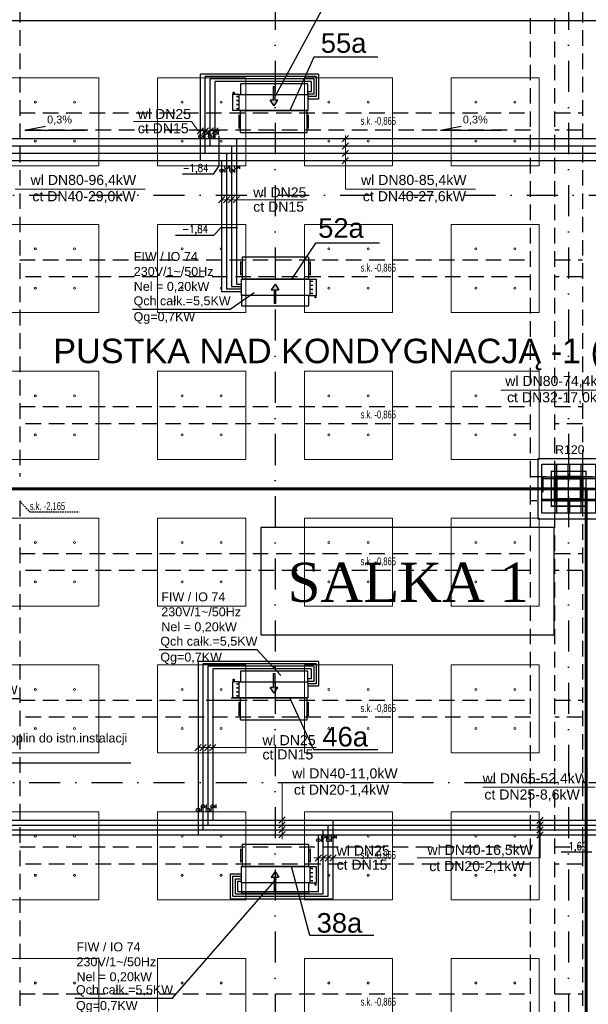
# Model space of a CAD drawing. Header units: centimetres. Extents: x -10729 to 23827, y -4437 to 19798.
# Tile 79 of 95: x 8738 to 9900, y 9946 to 11959. Entities that reach past the tile are written whole.
import ezdxf

# ---------------------------------------------------------------- set-up
doc = ezdxf.new("R2010")
doc.units = ezdxf.units.CM
for name, pattern in [('Kondygnacja  -0_5$0$HIDDEN', [9.525, 6.35, -3.175]), ('Kondygnacja  -0_5$0$HIDDEN2', [4.7625, 3.175, -1.5875]), ('Osie rzutów$0$DASHDOT2', [12.7, 6.35, -3.175, 0, -3.175])]:
    doc.linetypes.add(name, pattern=pattern)
for name, color, linetype in [('bgde_dodatki powykonawcze', 7, 'Continuous'), ('bgde_schem_opis', 2, 'Continuous'), ('IS_zmiany 2024', 3, 'Continuous'), ('KJP_KK_OPISY MOCY klimakonwektorów', 7, 'Continuous'), ('Kondygnacja  -0_5$0$ARCH_INFO_ODPORNOŚĆ OGNIOWA', 8, 'Continuous'), ('Kondygnacja  -0_5$0$ARCH_KONSTR_POWYŻEJ RZUTU', 8, 'Kondygnacja  -0_5$0$HIDDEN'), ('Kondygnacja  -0_5$0$ARCH_KONSTR_POWYŻEJ RZUTU_IST', 8, 'Kondygnacja  -0_5$0$HIDDEN2'), ('Kondygnacja  -0_5$0$ARCH_KONSTRUKCJA_NIEWIDOCZNA', 8, 'Continuous'), ('Kondygnacja  -0_5$0$ARCH_OKŁADZINA', 8, 'Continuous'), ('Kondygnacja  -0_5$0$ARCH_SŁUPY', 8, 'Continuous'), ('Kondygnacja  -0_5$0$ARCH_ŚLUSARKA_DRZWI', 8, 'Continuous'), ('Osie rzutów$0$ARCH_INFO_OSIE_IST', 8, 'Osie rzutów$0$DASHDOT2'), ('Osie rzutów$0$ARCH_INFO_OSIE_OPISY_IST', 8, 'Continuous'), ('Pomieszczenia -05$0$ARCH_INFO_OPISY', 8, 'Continuous')]:
    doc.layers.add(name, color=color, linetype=linetype)
for name, color, linetype, lineweight in [('bgde_opis ct 1', 7, 'Continuous', 20), ('bgde_rzędne wl ct', 7, 'Continuous', 25), ('bgde_urządzenia', 250, 'Continuous', 30), ('KJP_CT_kk_powrót', 250, '04_CT_KOMF_POW', 25), ('KJP_CT_kk_zasil', 250, '04_CT_KOMF_ZAS', 25), ('KJP_WL_kk zasil', 250, '04_WL_KOMF_ZAS', 25), ('KJP_WL_kk_powr', 250, '04_WL_KOMF_POW', 25), ('SU Lampy kwadratowe  -05$0$ARCH_SUFITY_PODWIESZANE', 8, 'Continuous', 9)]:
    doc.layers.add(name, color=color, linetype=linetype, lineweight=lineweight)
doc.styles.add('Arial', font='arial.ttf')
doc.styles.add('Kondygnacja  -0_5$0$Arial', font='arial.ttf')
doc.styles.add('Kondygnacja  -0_5$0$BIKTS', font='bikromsw.shx', dxfattribs={"width": 0.8})
doc.styles.add('Pomieszczenia -05$0$Arial', font='arial.ttf')
doc.styles.add('st rom', font='Romans.shx', dxfattribs={"width": 0.8})
doc.linetypes.add('04_CT_KOMF_POW', pattern='A,100,-15,["CTKp",Standard,S=10,R=0,X=-10,Y=-5],-35', length=150)
doc.linetypes.add('04_CT_KOMF_ZAS', pattern='A,100,-15,["CTKz",Standard,S=10,R=0,X=-10,Y=-5],-35', length=150)
doc.linetypes.add('04_WL_KOMF_POW', pattern='A,100,-15,["WLKp",Standard,S=10,R=0,X=-10,Y=-5],-35', length=150)
doc.linetypes.add('04_WL_KOMF_ZAS', pattern='A,100,-15,["WLKz",Standard,S=10,R=0,X=-10,Y=-5],-35', length=150)
pattern_1 = [(45, (-1133.3117, -3177.9858), (-0.6735192, 0.6735192), [])]

# ---------------------------------------------------------------- blocks, each defined once
blk = doc.blocks.new('Osie rzutów')
at = {"layer": 'Osie rzutów$0$ARCH_INFO_OSIE_IST', "ltscale": 10}
for p, q in [((9260, 12510), (9260, 4623.26)), ((9860, 12510), (9860, 4623.26)), ((4436.04, 11600), (13655, 11600)), ((9860, 10970), (9860, 11030)), ((4436.04, 11000), (13655, 11000)), ((9890, 11000), (9830, 11000)), ((4436.04, 10400), (13655, 10400))]:
    blk.add_line(p, q, dxfattribs=at)
blk = doc.blocks.new('SU Lampy kwadratowe  -05$0$moduł sufitu')
at = {"layer": 'SU Lampy kwadratowe  -05$0$ARCH_SUFITY_PODWIESZANE'}
for points in [[(60, -60), (240, -60), (240, -240), (60, -240)], [(360, -60), (540, -60), (540, -240), (360, -240)], [(60, -360), (240, -360), (240, -540), (60, -540)], [(360, -360), (540, -360), (540, -540), (360, -540)]]:
    blk.add_lwpolyline(points, close=True, dxfattribs=at)
for centre in [(110, -110), (190, -110), (410, -110), (490, -110), (110, -190), (190, -190), (410, -190), (490, -190), (110, -410), (190, -410), (410, -410), (490, -410), (110, -490), (190, -490), (410, -490), (490, -490)]:
    blk.add_circle(centre, 2, dxfattribs=at)
blk = doc.blocks.new('SU Lampy kwadratowe  -05')
at = {"layer": 'SU Lampy kwadratowe  -05$0$ARCH_SUFITY_PODWIESZANE'}
for points in [[(8720, 11840), (8900, 11840), (8900, 11660), (8720, 11660)], [(9020, 11840), (9200, 11840), (9200, 11660), (9020, 11660)], [(9320, 11840), (9500, 11840), (9500, 11660), (9320, 11660)], [(9620, 11840), (9800, 11840), (9800, 11660), (9620, 11660)]]:
    blk.add_lwpolyline(points, close=True, dxfattribs=at)
for centre in [(8770, 11790), (8850, 11790), (9070, 11790), (9150, 11790), (9370, 11790), (9450, 11790), (9670, 11790), (9750, 11790), (8770, 11710), (8850, 11710), (9070, 11710), (9150, 11710), (9370, 11710), (9450, 11710), (9670, 11710), (9750, 11710)]:
    blk.add_circle(centre, 2, dxfattribs=at)
for p in [(8660, 11600), (9260, 11600), (8660, 11000), (9260, 11000), (8660, 10400), (9260, 10400)]:
    blk.add_blockref('SU Lampy kwadratowe  -05$0$moduł sufitu', p, dxfattribs=at)
blk = doc.blocks.new('Kondygnacja  -0_5$0$słup_kwadrat')
at = {"layer": 'Kondygnacja  -0_5$0$ARCH_SŁUPY', "lineweight": 40}
h = blk.add_hatch(dxfattribs=at)
h.set_pattern_fill('ANSI31', color=256, scale=0.3, style=0)
h.set_pattern_definition(pattern_1)
h.paths.add_polyline_path([(36, 34), (39, 34), (39, 84), (36, 84)])
h = blk.add_hatch(dxfattribs=at)
h.set_pattern_fill('ANSI31', color=256, scale=0.3, style=0)
h.set_pattern_definition(pattern_1)
h.paths.add_polyline_path([(89, 80), (89, 83), (39, 83), (39, 80)])
h = blk.add_hatch(dxfattribs=at)
h.set_pattern_fill('ANSI31', color=256, scale=0.3, style=0)
h.set_pattern_definition(pattern_1)
h.paths.add_polyline_path([(89, 34), (92, 34), (92, 84), (89, 84)])
h = blk.add_hatch(dxfattribs=at)
h.set_pattern_fill('ANSI31', color=256, scale=0.3, style=0)
h.set_pattern_definition(pattern_1)
h.paths.add_polyline_path([(89, 57.5), (89, 60.5), (39, 60.5), (39, 57.5)])
h = blk.add_hatch(dxfattribs=at)
h.set_pattern_fill('ANSI31', color=256, scale=0.3, style=0)
h.set_pattern_definition(pattern_1)
h.paths.add_polyline_path([(89, 35), (89, 38), (39, 38), (39, 35)])
at = {"layer": 'Kondygnacja  -0_5$0$ARCH_KONSTRUKCJA_NIEWIDOCZNA'}
blk.add_lwpolyline([(119, 109), (119, 9), (9, 9), (9, 109)], close=True, dxfattribs=at)
for points in [[(36, 109), (36, 84)], [(39, 109), (39, 84)], [(62.5, 109), (62.5, 83)], [(65.5, 109), (65.5, 83)], [(89, 109), (89, 84)], [(92, 109), (92, 84)], [(9, 83), (36, 83)], [(92, 83), (119, 83)], [(9, 80), (36, 80)], [(9, 60.5), (36, 60.5)], [(92, 80), (119, 80)], [(92, 60.5), (119, 60.5)], [(9, 57.5), (36, 57.5)], [(92, 57.5), (119, 57.5)], [(9, 38), (36, 38)], [(9, 35), (36, 35)], [(36, 34), (36, 9)], [(39, 34), (39, 9)], [(62.5, 35), (62.5, 9)], [(65.5, 35), (65.5, 9)], [(89, 34), (89, 9)], [(92, 38), (119, 38)], [(92, 35), (119, 35)], [(92, 34), (92, 9)]]:
    blk.add_lwpolyline(points, dxfattribs=at)
at = {"layer": 'Kondygnacja  -0_5$0$ARCH_OKŁADZINA'}
blk.add_lwpolyline([(2, 121), (126, 121), (126, -3), (2, -3)], close=True, dxfattribs=at)
at = {"layer": 'Kondygnacja  -0_5$0$ARCH_SŁUPY', "lineweight": 40}
for p, q in [((39, 60.5), (89, 60.5)), ((89, 57.5), (39, 57.5))]:
    blk.add_line(p, q, dxfattribs=at)
at = {"layer": 'Kondygnacja  -0_5$0$ARCH_SŁUPY', "lineweight": 50, "const_width": 3}
blk.add_lwpolyline([(28.5, 94.5), (99.5, 94.5), (99.5, 23.5), (28.5, 23.5)], close=True, dxfattribs=at)
at = {"layer": 'Kondygnacja  -0_5$0$ARCH_SŁUPY', "lineweight": 40}
for points in [[(36, 84), (39, 84), (39, 34), (36, 34)], [(89, 84), (92, 84), (92, 34), (89, 34)]]:
    blk.add_lwpolyline(points, close=True, dxfattribs=at)
for points in [[(89, 83), (39, 83)], [(39, 80), (89, 80)], [(89, 38), (39, 38)], [(39, 35), (89, 35)]]:
    blk.add_lwpolyline(points, dxfattribs=at)
blk = doc.blocks.new('Kondygnacja  -0_5$0$konstrukcja istniejąca -0.5')
at = {"layer": 'Kondygnacja  -0_5$0$ARCH_KONSTR_POWYŻEJ RZUTU_IST', "ltscale": 10}
for points in [[(8738, 12175), (8738, 11025)], [(9782, 11025), (9782, 12175)], [(9832, 11025), (9832, 12175)], [(9888, 12175), (9888, 11025)], [(8738, 11767.9), (9782, 11767.9)], [(9832, 11767.9), (9888, 11767.9)], [(9782, 11732.9), (8738, 11732.9)], [(9888, 11732.9), (9832, 11732.9)], [(8738, 11467.9), (9782, 11467.9)], [(9832, 11467.9), (9888, 11467.9)], [(9782, 11432.9), (8738, 11432.9)], [(9888, 11432.9), (9832, 11432.9)], [(8738, 11167.9), (9782, 11167.9)], [(9832, 11167.9), (9888, 11167.9)], [(9782, 11132.9), (8738, 11132.9)], [(9888, 11132.9), (9832, 11132.9)], [(9938, 10975), (9782, 10975), (9782, 11025), (9938, 11025), (9938, 10975)], [(8738, 10975), (8738, 9825)], [(9782, 9825), (9782, 10975)], [(9832, 9825), (9832, 10975)], [(9888, 10975), (9888, 9825)], [(8738, 10567.9), (9782, 10567.9)], [(9832, 10567.9), (9888, 10567.9)], [(9782, 10532.9), (8738, 10532.9)], [(9888, 10532.9), (9832, 10532.9)], [(8738, 10267.9), (9782, 10267.9)], [(9832, 10267.9), (9888, 10267.9)], [(9782, 10232.9), (8738, 10232.9)], [(9888, 10232.9), (9832, 10232.9)], [(8738, 9967.9), (9782, 9967.9)], [(9832, 9967.9), (9888, 9967.9)]]:
    blk.add_lwpolyline(points, dxfattribs=at)
at = {"layer": 'Kondygnacja  -0_5$0$ARCH_KONSTR_POWYŻEJ RZUTU_IST', "ltscale": 10, "elevation": 0}
for points in [[(9807, 11025), (9807, 10975)], [(8738, 10867.9), (9782, 10867.9)], [(9832, 10867.9), (9888, 10867.9)], [(9782, 10832.9), (8738, 10832.9)], [(9888, 10832.9), (9832, 10832.9)]]:
    blk.add_lwpolyline(points, dxfattribs=at)
at = {"layer": 'Kondygnacja  -0_5$0$ARCH_KONSTR_POWYŻEJ RZUTU_IST'}
blk.add_lwpolyline([(8738, 10975), (8758.7, 10952.5), (8859.8, 10952.5)], dxfattribs=at)
at = {"layer": 'Kondygnacja  -0_5$0$ARCH_KONSTR_POWYŻEJ RZUTU_IST', "style": 'Kondygnacja  -0_5$0$BIKTS', "width": 0.7}
for s, p in [('s.k. -0,865', (9434.8, 11743.7)), ('s.k. -0,865', (9434.8, 11443.7)), ('s.k. -0,865', (9434.8, 11143.7)), ('s.k. -2,165', (8758.7, 10956.5)), ('s.k. -0,865', (9434.8, 10843.7)), ('s.k. -0,865', (9434.8, 10543.7)), ('s.k. -0,865', (9434.8, 10243.7)), ('s.k. -0,865', (9434.8, 9943.7))]:
    blk.add_text(s, height=16, dxfattribs=at).set_placement(p)

msp = doc.modelspace()

# ---------------------------------------------------------------- hatches: boundary and pattern name
at = {"layer": 'bgde_urządzenia'}
h = msp.add_hatch(color=256, dxfattribs=at)
h.paths.add_polyline_path([(9256.395, 11805.642), (9259.395, 11805.642), (9259.395, 11793.976), (9265.585, 11793.976), (9257.895, 11782.549), (9250.205, 11793.976), (9256.395, 11793.976)])
h.paths.add_polyline_path([(9256.395, 11822.31), (9259.395, 11822.31), (9259.395, 11805.642), (9256.395, 11805.642)])
h = msp.add_hatch(color=256, dxfattribs=at)
h.paths.add_polyline_path([(9261.498, 11394.929), (9258.498, 11394.929), (9258.498, 11406.595), (9252.308, 11406.595), (9259.998, 11418.022), (9267.688, 11406.595), (9261.498, 11406.595)])
h.paths.add_polyline_path([(9261.498, 11378.261), (9258.498, 11378.261), (9258.498, 11394.929), (9261.498, 11394.929)])
h = msp.add_hatch(color=256, dxfattribs=at)
h.paths.add_polyline_path([(9256.395, 10605.516), (9259.395, 10605.516), (9259.395, 10593.85), (9265.585, 10593.85), (9257.895, 10582.422), (9250.205, 10593.85), (9256.395, 10593.85)])
h.paths.add_polyline_path([(9256.395, 10622.183), (9259.395, 10622.183), (9259.395, 10605.516), (9256.395, 10605.516)])
h = msp.add_hatch(color=256, dxfattribs=at)
h.paths.add_polyline_path([(9261.498, 10194.803), (9258.498, 10194.803), (9258.498, 10206.468), (9252.308, 10206.468), (9259.998, 10217.896), (9267.688, 10206.468), (9261.498, 10206.468)])
h.paths.add_polyline_path([(9261.498, 10178.135), (9258.498, 10178.135), (9258.498, 10194.803), (9261.498, 10194.803)])

# ---------------------------------------------------------------- linework, layer by layer
at = {"layer": 'bgde_dodatki powykonawcze'}
for p, q in [((9124.461, 11723.299), (9124.461, 11730.617)), ((9144.461, 11723.322), (9144.461, 11730.64)), ((9111.037, 11719.968), (9114.469, 11719.968)), ((9114.469, 11716.309), (9114.469, 11723.627)), ((9121.029, 11726.958), (9124.461, 11726.958)), ((9131.037, 11719.991), (9134.469, 11719.991)), ((9134.469, 11716.332), (9134.469, 11723.65)), ((9141.029, 11726.981), (9144.461, 11726.981)), ((9154.419, 11650.045), (9157.851, 11650.045)), ((9157.851, 11646.386), (9157.851, 11653.704)), ((9164.411, 11657.035), (9167.843, 11657.035)), ((9167.843, 11653.376), (9167.843, 11660.694)), ((9174.419, 11650.068), (9177.851, 11650.068)), ((9177.851, 11646.409), (9177.851, 11653.727)), ((9184.411, 11657.058), (9187.843, 11657.058)), ((9187.843, 11653.399), (9187.843, 11660.717)), ((9106.104, 10343.892), (9109.536, 10343.892)), ((9109.536, 10340.233), (9109.536, 10347.551)), ((9116.096, 10350.882), (9119.528, 10350.882)), ((9119.528, 10347.223), (9119.528, 10354.541)), ((9126.104, 10343.915), (9129.536, 10343.915)), ((9129.536, 10340.256), (9129.536, 10347.574)), ((9136.096, 10350.905), (9139.528, 10350.905)), ((9139.528, 10347.246), (9139.528, 10354.564)), ((9352.083, 10281.893), (9355.515, 10281.893)), ((9355.515, 10278.234), (9355.515, 10285.551)), ((9362.076, 10288.883), (9365.507, 10288.883)), ((9365.507, 10285.224), (9365.507, 10292.542)), ((9372.083, 10281.915), (9375.515, 10281.915)), ((9375.515, 10278.256), (9375.515, 10285.574)), ((9382.075, 10288.905), (9385.507, 10288.905)), ((9385.507, 10285.246), (9385.507, 10292.564))]:
    msp.add_line(p, q, dxfattribs=at)
for centre in [(9117.429, 11726.958), (9137.429, 11726.981), (9107.437, 11719.968), (9127.437, 11719.991), (9150.819, 11650.045), (9160.811, 11657.035), (9170.819, 11650.068), (9180.811, 11657.058), (9102.504, 10343.892), (9112.496, 10350.882), (9122.504, 10343.915), (9132.496, 10350.905), (9348.483, 10281.893), (9358.476, 10288.883), (9368.483, 10281.915), (9378.475, 10288.905)]:
    msp.add_circle(centre, 3.6, dxfattribs=at)
at = {"layer": 'bgde_opis ct 1'}
for p, q in [((9089.404, 11750.646), (8970.496, 11750.646)), ((9089.404, 11750.646), (9103.004, 11731.326)), ((9113.873, 11737.615), (9100.985, 11724.728)), ((9103.004, 11731.326), (9146.667, 11731.326)), ((9123.873, 11737.615), (9110.985, 11724.728)), ((9133.873, 11737.615), (9120.985, 11724.728)), ((9143.873, 11737.615), (9130.985, 11724.728)), ((9410.22, 11721.635), (9397.332, 11708.747)), ((9403.776, 11612.516), (9403.776, 11722.087)), ((9410.22, 11706.635), (9397.332, 11693.747)), ((9410.22, 11691.635), (9397.332, 11678.747)), ((9410.22, 11676.635), (9397.332, 11663.747)), ((8994.337, 11612.516), (8728.474, 11612.516)), ((9669.638, 11612.516), (9403.776, 11612.516)), ((9157.255, 11596.856), (9144.367, 11583.968)), ((9325.204, 11590.412), (9150.811, 11590.412)), ((9167.255, 11596.856), (9154.367, 11583.968)), ((9177.255, 11596.856), (9164.367, 11583.968)), ((9187.255, 11596.856), (9174.367, 11583.968)), ((10032.002, 11201.701), (9721.169, 11201.701)), ((9108.94, 10477.486), (9096.052, 10464.598)), ((9344.167, 10471.042), (9102.496, 10471.042)), ((9118.94, 10477.486), (9106.052, 10464.598)), ((9128.94, 10477.486), (9116.052, 10464.598)), ((9138.94, 10477.486), (9126.052, 10464.598)), ((9274.37, 10283.661), (9274.37, 10400)), ((9525.429, 10399.675), (9274.37, 10399.675)), ((9914.448, 10389.865), (9684.813, 10389.865)), ((9280.814, 10329.623), (9267.926, 10316.735)), ((9808.142, 10329.045), (9795.255, 10316.157)), ((9801.699, 10245.917), (9801.699, 10322.601)), ((9280.814, 10319.623), (9267.926, 10306.735)), ((9280.814, 10309.623), (9267.926, 10296.735)), ((9808.142, 10319.045), (9795.255, 10306.157)), ((9808.142, 10309.045), (9795.255, 10296.157)), ((9280.814, 10299.623), (9267.926, 10286.735)), ((9808.142, 10299.045), (9795.255, 10286.157)), ((9495.728, 10245.679), (9339.122, 10245.679)), ((9354.919, 10252.123), (9342.032, 10239.235)), ((9364.919, 10252.123), (9352.032, 10239.235)), ((9374.919, 10252.123), (9362.032, 10239.235)), ((9384.919, 10252.123), (9372.032, 10239.235)), ((9801.699, 10245.917), (9550.639, 10245.917))]:
    msp.add_line(p, q, dxfattribs=at)
at = {"layer": 'bgde_rzędne wl ct'}
for p, q in [((8748.492, 11732.699), (8790.478, 11740.604)), ((8748.492, 11732.699), (8872.482, 11732.699)), ((9598.215, 11732.699), (9640.202, 11740.604)), ((9598.215, 11732.699), (9722.205, 11732.699)), ((9145.548, 11659.825), (9145.548, 11721.244)), ((9134.337, 11643.025), (9145.548, 11659.825)), ((9134.337, 11643.025), (9071.053, 11643.025)), ((9149.397, 11533.141), (9133.821, 11517.565)), ((9182.922, 11533.141), (9149.397, 11533.141)), ((9133.821, 11517.565), (9056.258, 11517.565)), ((9141.579, 10567.755), (9202.999, 10567.755)), ((9907.689, 10257.261), (9844.405, 10257.261))]:
    msp.add_line(p, q, dxfattribs=at)
at = {"layer": 'bgde_schem_opis'}
for p, q in [((9338.977, 11881.857, -255.764), (9290.331, 11772.642, 87.768)), ((9469.911, 11881.857, -255.764), (9338.977, 11881.857, -255.764)), ((9342.328, 11501.926, 30.736), (9293.682, 11427.929, 353.218)), ((9473.263, 11501.926, 30.736), (9342.328, 11501.926, 30.736)), ((9338.977, 10466.471, -255.764), (9290.331, 10572.644, 87.768)), ((9469.911, 10466.471, -255.764), (9338.977, 10466.471, -255.764)), ((9331.022, 10087.28, 30.736), (9293.682, 10227.931, 353.218)), ((9461.957, 10087.28, 30.736), (9331.022, 10087.28, 30.736))]:
    msp.add_line(p, q, dxfattribs=at)
at = {"layer": 'bgde_urządzenia'}
for p, q in [((9188.995, 11827.142), (9188.995, 11805.642)), ((9326.795, 11827.142), (9188.995, 11827.142)), ((9256.395, 11822.31), (9256.395, 11793.976)), ((9256.395, 11822.31), (9259.395, 11822.31)), ((9259.395, 11822.31), (9259.395, 11793.976)), ((9326.795, 11805.642), (9326.795, 11827.142)), ((9186.795, 11805.642), (9173.795, 11805.642)), ((9173.795, 11772.642), (9173.795, 11805.642)), ((9173.795, 11805.642), (9175.295, 11805.642)), ((9174.295, 11805.642), (9174.295, 11810.642)), ((9174.295, 11810.642), (9176.295, 11810.642)), ((9176.295, 11810.642), (9176.295, 11805.642)), ((9181.595, 11802.767), (9181.595, 11800.267)), ((9181.595, 11801.517), (9186.795, 11801.517)), ((9181.595, 11794.517), (9181.595, 11792.017)), ((9181.595, 11793.267), (9186.795, 11793.267)), ((9186.795, 11772.642), (9186.795, 11805.642)), ((9186.795, 11805.642), (9188.995, 11805.642)), ((9188.995, 11805.642), (9326.795, 11805.642)), ((9257.895, 11782.549), (9250.205, 11793.976)), ((9256.395, 11793.976), (9250.205, 11793.976)), ((9257.895, 11782.549), (9265.585, 11793.976)), ((9265.585, 11793.976), (9259.395, 11793.976)), ((9326.795, 11805.642), (9326.795, 11772.642)), ((9186.795, 11772.642), (9173.795, 11772.642)), ((9181.595, 11786.267), (9181.595, 11783.767)), ((9181.595, 11785.017), (9186.795, 11785.017)), ((9181.595, 11778.017), (9181.595, 11775.517)), ((9181.595, 11776.767), (9186.795, 11776.767)), ((9326.795, 11772.642), (9186.795, 11772.642)), ((9189.295, 11727.642), (9189.295, 11772.642)), ((9189.295, 11772.642), (9325.295, 11772.642)), ((9325.295, 11727.642), (9325.295, 11772.642)), ((9186.295, 11736.392), (9186.295, 11763.892)), ((9189.295, 11761.392), (9186.295, 11761.392)), ((9325.295, 11761.392), (9328.295, 11761.392)), ((9328.295, 11736.392), (9328.295, 11763.892)), ((9189.295, 11738.892), (9186.295, 11738.892)), ((9325.295, 11738.892), (9328.295, 11738.892)), ((9189.295, 11727.642), (9325.295, 11727.642)), ((9192.598, 11472.929), (9192.598, 11427.929)), ((9328.598, 11472.929), (9192.598, 11472.929)), ((9328.598, 11472.929), (9328.598, 11427.929)), ((9189.598, 11464.179), (9189.598, 11436.679)), ((9192.598, 11461.679), (9189.598, 11461.679)), ((9328.598, 11461.679), (9331.598, 11461.679)), ((9331.598, 11464.179), (9331.598, 11436.679)), ((9192.598, 11439.179), (9189.598, 11439.179)), ((9328.598, 11439.179), (9331.598, 11439.179)), ((9191.098, 11394.929), (9191.098, 11427.929)), ((9191.098, 11427.929), (9331.098, 11427.929)), ((9328.598, 11427.929), (9192.598, 11427.929)), ((9259.998, 11418.022), (9252.308, 11406.595)), ((9259.998, 11418.022), (9267.688, 11406.595)), ((9331.098, 11427.929), (9331.098, 11394.929)), ((9331.098, 11427.929), (9344.098, 11427.929)), ((9336.298, 11423.804), (9331.098, 11423.804)), ((9336.298, 11415.554), (9331.098, 11415.554)), ((9336.298, 11422.554), (9336.298, 11425.054)), ((9336.298, 11414.304), (9336.298, 11416.804)), ((9336.298, 11406.054), (9336.298, 11408.554)), ((9344.098, 11427.929), (9344.098, 11394.929)), ((9328.898, 11394.929), (9191.098, 11394.929)), ((9191.098, 11394.929), (9191.098, 11373.429)), ((9252.308, 11406.595), (9258.498, 11406.595)), ((9258.498, 11378.261), (9258.498, 11406.595)), ((9261.498, 11378.261), (9261.498, 11406.595)), ((9261.498, 11406.595), (9267.688, 11406.595)), ((9328.898, 11373.429), (9328.898, 11394.929)), ((9331.098, 11394.929), (9328.898, 11394.929)), ((9336.298, 11407.304), (9331.098, 11407.304)), ((9336.298, 11399.054), (9331.098, 11399.054)), ((9331.098, 11394.929), (9344.098, 11394.929)), ((9336.298, 11397.804), (9336.298, 11400.304)), ((9341.598, 11389.929), (9341.598, 11394.929)), ((9343.598, 11389.929), (9341.598, 11389.929)), ((9344.098, 11394.929), (9342.598, 11394.929)), ((9343.598, 11394.929), (9343.598, 11389.929)), ((9191.098, 11373.429), (9328.898, 11373.429)), ((9261.498, 11378.261), (9258.498, 11378.261)), ((9188.995, 10627.016), (9188.995, 10605.516)), ((9326.795, 10627.016), (9188.995, 10627.016)), ((9326.795, 10605.516), (9326.795, 10627.016)), ((9186.795, 10605.516), (9173.795, 10605.516)), ((9173.795, 10572.516), (9173.795, 10605.516)), ((9173.795, 10605.516), (9175.295, 10605.516)), ((9174.295, 10605.516), (9174.295, 10610.516)), ((9174.295, 10610.516), (9176.295, 10610.516)), ((9176.295, 10610.516), (9176.295, 10605.516)), ((9186.795, 10572.516), (9186.795, 10605.516)), ((9186.795, 10605.516), (9188.995, 10605.516)), ((9188.995, 10605.516), (9326.795, 10605.516)), ((9256.395, 10622.183), (9256.395, 10593.85)), ((9256.395, 10622.183), (9259.395, 10622.183)), ((9259.395, 10622.183), (9259.395, 10593.85)), ((9326.795, 10605.516), (9326.795, 10572.516)), ((9181.595, 10602.641), (9181.595, 10600.141)), ((9181.595, 10601.391), (9186.795, 10601.391)), ((9181.595, 10594.391), (9181.595, 10591.891)), ((9181.595, 10593.141), (9186.795, 10593.141)), ((9181.595, 10586.141), (9181.595, 10583.641)), ((9181.595, 10584.891), (9186.795, 10584.891)), ((9257.895, 10582.422), (9250.205, 10593.85)), ((9256.395, 10593.85), (9250.205, 10593.85)), ((9257.895, 10582.422), (9265.585, 10593.85)), ((9265.585, 10593.85), (9259.395, 10593.85)), ((9186.795, 10572.516), (9173.795, 10572.516)), ((9181.595, 10577.891), (9181.595, 10575.391)), ((9181.595, 10576.641), (9186.795, 10576.641)), ((9186.295, 10536.266), (9186.295, 10563.766)), ((9326.795, 10572.516), (9186.795, 10572.516)), ((9189.295, 10527.516), (9189.295, 10572.516)), ((9189.295, 10572.516), (9325.295, 10572.516)), ((9325.295, 10527.516), (9325.295, 10572.516)), ((9328.295, 10536.266), (9328.295, 10563.766)), ((9189.295, 10561.266), (9186.295, 10561.266)), ((9325.295, 10561.266), (9328.295, 10561.266)), ((9189.295, 10538.766), (9186.295, 10538.766)), ((9189.295, 10527.516), (9325.295, 10527.516)), ((9325.295, 10538.766), (9328.295, 10538.766)), ((9189.598, 10264.053), (9189.598, 10236.553)), ((9192.598, 10272.803), (9192.598, 10227.803)), ((9328.598, 10272.803), (9192.598, 10272.803)), ((9328.598, 10272.803), (9328.598, 10227.803)), ((9331.598, 10264.053), (9331.598, 10236.553)), ((9192.598, 10261.553), (9189.598, 10261.553)), ((9328.598, 10261.553), (9331.598, 10261.553)), ((9192.598, 10239.053), (9189.598, 10239.053)), ((9191.098, 10194.803), (9191.098, 10227.803)), ((9191.098, 10227.803), (9331.098, 10227.803)), ((9328.598, 10227.803), (9192.598, 10227.803)), ((9328.598, 10239.053), (9331.598, 10239.053)), ((9331.098, 10227.803), (9331.098, 10194.803)), ((9331.098, 10227.803), (9344.098, 10227.803)), ((9336.298, 10223.678), (9331.098, 10223.678)), ((9336.298, 10222.428), (9336.298, 10224.928)), ((9344.098, 10227.803), (9344.098, 10194.803)), ((9259.998, 10217.896), (9252.308, 10206.468)), ((9252.308, 10206.468), (9258.498, 10206.468)), ((9258.498, 10178.135), (9258.498, 10206.468)), ((9259.998, 10217.896), (9267.688, 10206.468)), ((9261.498, 10178.135), (9261.498, 10206.468)), ((9261.498, 10206.468), (9267.688, 10206.468)), ((9336.298, 10215.428), (9331.098, 10215.428)), ((9336.298, 10207.178), (9331.098, 10207.178)), ((9336.298, 10214.178), (9336.298, 10216.678)), ((9336.298, 10205.928), (9336.298, 10208.428)), ((9328.898, 10194.803), (9191.098, 10194.803)), ((9191.098, 10194.803), (9191.098, 10173.303)), ((9328.898, 10173.303), (9328.898, 10194.803)), ((9331.098, 10194.803), (9328.898, 10194.803)), ((9336.298, 10198.928), (9331.098, 10198.928)), ((9331.098, 10194.803), (9344.098, 10194.803)), ((9336.298, 10197.678), (9336.298, 10200.178)), ((9341.598, 10189.803), (9341.598, 10194.803)), ((9343.598, 10189.803), (9341.598, 10189.803)), ((9344.098, 10194.803), (9342.598, 10194.803)), ((9343.598, 10194.803), (9343.598, 10189.803)), ((9191.098, 10173.303), (9328.898, 10173.303)), ((9261.498, 10178.135), (9258.498, 10178.135))]:
    msp.add_line(p, q, dxfattribs=at)
at = {"layer": 'IS_zmiany 2024', "color": 40, "lineweight": 60}
msp.add_lwpolyline([(7398, 11000), (9895.5, 11000), (9895.5, 9798.5), (7398, 9798.5)], close=True, dxfattribs=at)
at = {"layer": 'IS_zmiany 2024', "color": 2}
msp.add_lwpolyline([(9230.589, 10701.114), (9830.589, 10701.114), (9830.589, 10921.114), (9230.589, 10921.114)], close=True, dxfattribs=at)
at = {"layer": 'KJP_CT_kk_powrót'}
for p, q in [((9127.429, 11701.049), (9127.429, 11837.361)), ((9338.975, 11837.361), (9127.429, 11837.361)), ((9338.975, 11837.361), (9338.975, 11806.392)), ((9338.975, 11806.392), (9326.795, 11806.392)), ((6413.5, 11701.049), (10017.002, 11701.049)), ((9170.811, 11701.049), (9170.811, 11413.206)), ((9170.811, 11413.206), (9190.133, 11413.206)), ((9122.496, 10637.235), (9122.496, 10311.977)), ((9338.975, 10637.235), (9122.496, 10637.235)), ((9338.975, 10637.235), (9338.975, 10606.266)), ((9338.975, 10606.266), (9326.795, 10606.266)), ((9944.829, 10311.977), (8460.196, 10311.977)), ((9368.475, 10167.111), (9368.475, 10311.977)), ((9173.918, 10208.08), (9191.098, 10208.08)), ((9173.918, 10167.111), (9173.918, 10208.08)), ((9173.918, 10167.111), (9368.475, 10167.111))]:
    msp.add_line(p, q, dxfattribs=at)
at = {"layer": 'KJP_CT_kk_zasil'}
for p, q in [((9137.429, 11716.049), (9137.429, 11832.361)), ((9333.975, 11832.361), (9137.429, 11832.361)), ((9333.975, 11832.361), (9333.975, 11811.392)), ((9333.975, 11811.392), (9326.795, 11811.392)), ((6398.5, 11716.049), (10032.002, 11716.049)), ((9180.811, 11716.049), (9180.811, 11418.206)), ((9180.811, 11418.206), (9190.133, 11418.206)), ((9132.496, 10632.235), (9132.496, 10321.977)), ((9333.975, 10632.235), (9132.496, 10632.235)), ((9333.975, 10632.235), (9333.975, 10611.266)), ((9333.975, 10611.266), (9326.795, 10611.266)), ((9944.829, 10321.977), (8450.196, 10321.977)), ((9378.475, 10162.111), (9378.475, 10321.977)), ((9168.918, 10213.08), (9191.098, 10213.08)), ((9168.918, 10162.111), (9168.918, 10213.08)), ((9168.918, 10162.111), (9378.475, 10162.111))]:
    msp.add_line(p, q, dxfattribs=at)
at = {"layer": 'KJP_KK_OPISY MOCY klimakonwektorów'}
for p, q in [((9376.355, 12018.029), (9259.998, 11802.084)), ((9168.236, 11366.945), (9217.436, 11400.845)), ((8968.349, 11366.945), (9168.236, 11366.945)), ((9023.066, 10671.398), (9222.954, 10671.398)), ((9222.954, 10671.398), (9271.816, 10618.219)), ((8532.941, 10571.683), (8738.985, 10571.683)), ((9050.51, 9959.235), (9262.656, 10202.785)), ((8850.622, 9959.235), (9050.51, 9959.235))]:
    msp.add_line(p, q, dxfattribs=at)
at = {"layer": 'KJP_KK_OPISY MOCY klimakonwektorów', "color": 1}
msp.add_line((8525.287, 10439.852), (8965.223, 10439.852), dxfattribs=at)
at = {"layer": 'KJP_WL_kk zasil'}
for p, q in [((9117.429, 11686.049), (9117.429, 11842.361)), ((9343.975, 11842.361), (9117.429, 11842.361)), ((9343.975, 11842.361), (9343.975, 11801.392)), ((9343.975, 11801.392), (9326.795, 11801.392)), ((6432.5, 11686.049), (10002.002, 11686.049)), ((9160.811, 11686.049), (9160.811, 11408.206)), ((9160.811, 11408.206), (9190.133, 11408.206)), ((9112.496, 10642.235), (9112.496, 10301.977)), ((9343.975, 10642.235), (9112.496, 10642.235)), ((9343.975, 10642.235), (9343.975, 10601.266)), ((9343.975, 10601.266), (9326.795, 10601.266)), ((9944.829, 10301.977), (8470.196, 10301.977)), ((9358.475, 10172.111), (9358.475, 10301.977)), ((9178.918, 10203.08), (9191.098, 10203.08)), ((9178.918, 10172.111), (9178.918, 10203.08)), ((9178.918, 10172.111), (9358.475, 10172.111))]:
    msp.add_line(p, q, dxfattribs=at)
at = {"layer": 'KJP_WL_kk_powr'}
for p, q in [((9107.429, 11671.049), (9107.429, 11847.361)), ((9348.975, 11847.361), (9107.429, 11847.361)), ((9348.975, 11847.361), (9348.975, 11796.392)), ((9348.975, 11796.392), (9326.795, 11796.392)), ((6455.5, 11671.049), (9987.002, 11671.049)), ((9150.811, 11671.049), (9150.811, 11403.206)), ((9150.811, 11403.206), (9190.133, 11403.206)), ((9102.496, 10647.235), (9102.496, 10291.977)), ((9348.975, 10647.235), (9102.496, 10647.235)), ((9348.975, 10647.235), (9348.975, 10596.266)), ((9348.975, 10596.266), (9326.795, 10596.266)), ((9199.498, 10572.084), (9170.001, 10572.084)), ((9944.829, 10291.977), (8480.196, 10291.977)), ((9348.475, 10177.111), (9348.475, 10291.977)), ((9183.918, 10198.08), (9191.098, 10198.08)), ((9183.918, 10177.111), (9183.918, 10198.08)), ((9183.918, 10177.111), (9348.475, 10177.111))]:
    msp.add_line(p, q, dxfattribs=at)
at = {"layer": 'Kondygnacja  -0_5$0$ARCH_ŚLUSARKA_DRZWI'}
msp.add_lwpolyline([(11131.714, 11956), (10830, 11956), (10830, 11956), (10689.981, 11956), (10689.981, 11956), (6491, 11956), (6491, 11610)], dxfattribs=at)

# ---------------------------------------------------------------- block references
at = {"layer": 'Kondygnacja  -0_5$0$ARCH_KONSTR_POWYŻEJ RZUTU'}
msp.add_blockref('Kondygnacja  -0_5$0$konstrukcja istniejąca -0.5', (0, 0), dxfattribs=at)
at = {"layer": 'Kondygnacja  -0_5$0$ARCH_SŁUPY'}
msp.add_blockref('Kondygnacja  -0_5$0$słup_kwadrat', (9796, 10941), dxfattribs=at)
at = {"layer": 'Osie rzutów$0$ARCH_INFO_OSIE_OPISY_IST'}
msp.add_blockref('Osie rzutów', (0, 0), dxfattribs=at)
at = {"layer": 'SU Lampy kwadratowe  -05$0$ARCH_SUFITY_PODWIESZANE'}
msp.add_blockref('SU Lampy kwadratowe  -05', (0, 0), dxfattribs=at)

# ---------------------------------------------------------------- texts
at = {"layer": 'bgde_opis ct 1', "color": 2, "style": 'Arial'}
for s, p in [('wl DN25', (8979.478, 11755.467, 1463.238)), ('ct DN15', (8979.478, 11726.355, 1463.238)), ('wl DN25', (9215.278, 11595.232, 1634.188)), ('ct DN15', (9215.278, 11566.121, 1634.188)), ('wl DN25', (9234.242, 10475.863, 1634.188)), ('ct DN15', (9234.242, 10446.751, 1634.188)), ('wl DN25', (9385.802, 10250.5, 1463.139)), ('ct DN15', (9385.802, 10221.388, 1463.139))]:
    msp.add_text(s, height=20.583, rotation=360, dxfattribs=at).set_placement(p)
for s, p in [('wl DN80-96,4kW', (8760.35, 11620.765, -23209.109)), ('wl DN80-85,4kW', (9435.652, 11620.765, -23209.109)), ('ct DN40-29,0kW', (8764.069, 11587.521, -23209.109)), ('ct DN40-27,6kW', (9439.37, 11587.521, -23209.109)), ('wl DN80-74,4kW', (9730.341, 11209.95, -23680.159)), ('ct DN32-17,0kW', (9734.059, 11176.707, -23680.159)), ('wl DN40-11,0kW', (9294.803, 10408.006, -23188.858)), ('wl DN65-52,4kW', (9684.123, 10398.114, -23509.109)), ('ct DN20-1,4kW', (9298.521, 10374.763, -23188.858)), ('ct DN25-8,6kW', (9687.841, 10364.871, -23509.109)), ('wl DN40-16,5kW', (9571.374, 10251.812, -23680.159)), ('ct DN20-2,1kW', (9575.092, 10218.569, -23680.159))]:
    msp.add_text(s, height=20.58297, dxfattribs=at).set_placement(p)
at = {"layer": 'bgde_rzędne wl ct', "char_height": 16, "attachment_point": 1}
for s, insert, width, style in [('0,3%', (8794.004, 11762.51, 6365.1), 531.5734, 'Arial'), ('0,3%', (9643.728, 11762.51, 6365.1), 531.5734, 'Arial'), ('-1,84', (9070.996, 11663.311), 55.86916, 'st rom'), ('-1,84', (9070.125, 11538.909), 55.86916, 'st rom'), ('-1,69', (9845.398, 10277.547), 55.86916, 'st rom')]:
    msp.add_mtext(s, dxfattribs=dict(at, insert=insert, width=width, style=style))
at = {"layer": 'bgde_schem_opis', "char_height": 40, "width": 72.77772, "attachment_point": 1, "style": 'Arial'}
for s, insert in [('55a', (9353.449, 11930.864, 66.718)), ('52a', (9348.097, 11552.845, 66.718)), ('46a', (9356.655, 10513.328, 66.718)), ('38a', (9344.99, 10132.862, 66.718))]:
    msp.add_mtext(s, dxfattribs=dict(at, insert=insert))
at = {"layer": 'IS_zmiany 2024', "color": 2, "insert": (9285.618, 10848.795, 1536), "char_height": 80, "width": 2316.76612, "attachment_point": 1}
msp.add_mtext('\\fTimes New Roman|b0|i0|c238|p18;\\A1;SALKA 1\\P', dxfattribs=at)
at = {"layer": 'KJP_KK_OPISY MOCY klimakonwektorów', "char_height": 18.326, "width": 421.7149, "attachment_point": 1, "style": 'Arial'}
for s, insert in [('FIW / IO 74\\P230V/1~/50Hz\\PNel = 0,20kW', (8971.199, 11483.733, 2308.732)), ('Qch całk.=5,5KW', (8970.737, 11393.227, 1120.623)), ('Qg=0,7KW', (8970.737, 11360.748, 1120.623)), ('FIW / IO 74\\P230V/1~/50Hz\\PNel = 0,20kW', (9027.465, 10788.172, 2308.732)), ('Qch całk.=5,5KW', (9025.454, 10697.68, 1120.623)), ('Qg=0,7KW', (9025.454, 10665.201, 1120.623)), ('Qch całk.=5,2KW', (8535.329, 10597.965, 2308.732)), ('FIW / IO 74\\P230V/1~/50Hz\\PNel = 0,20kW', (8854.097, 10073.025, 2308.732)), ('Qch całk.=5,5KW', (8853.01, 9985.518, 1096.123)), ('Qg=0,7KW', (8853.01, 9953.039, 1096.123))]:
    msp.add_mtext(s, dxfattribs=dict(at, insert=insert))
at = {"layer": 'KJP_KK_OPISY MOCY klimakonwektorów', "color": 1, "insert": (8535.329, 10499.826, 2308.732), "char_height": 18.326, "width": 421.7149, "attachment_point": 1, "style": 'Arial'}
msp.add_mtext('Podłączenie skroplin do istn.instalacji\\P%%c20, 2%', dxfattribs=at)
at = {"layer": 'Kondygnacja  -0_5$0$ARCH_INFO_ODPORNOŚĆ OGNIOWA', "insert": (9862.378, 11094.687), "char_height": 18, "width": 53.33252, "attachment_point": 5, "style": 'Kondygnacja  -0_5$0$Arial'}
msp.add_mtext('\\PR120', dxfattribs=at)
at = {"layer": 'Pomieszczenia -05$0$ARCH_INFO_OPISY', "insert": (9402.315, 11274.066), "char_height": 50, "width": 1987.33574, "attachment_point": 5, "style": 'Pomieszczenia -05$0$Arial'}
msp.add_mtext('PUSTKA NAD KONDYGNACJĄ -1 (A)', dxfattribs=at)

doc.saveas('drawing.dxf')
